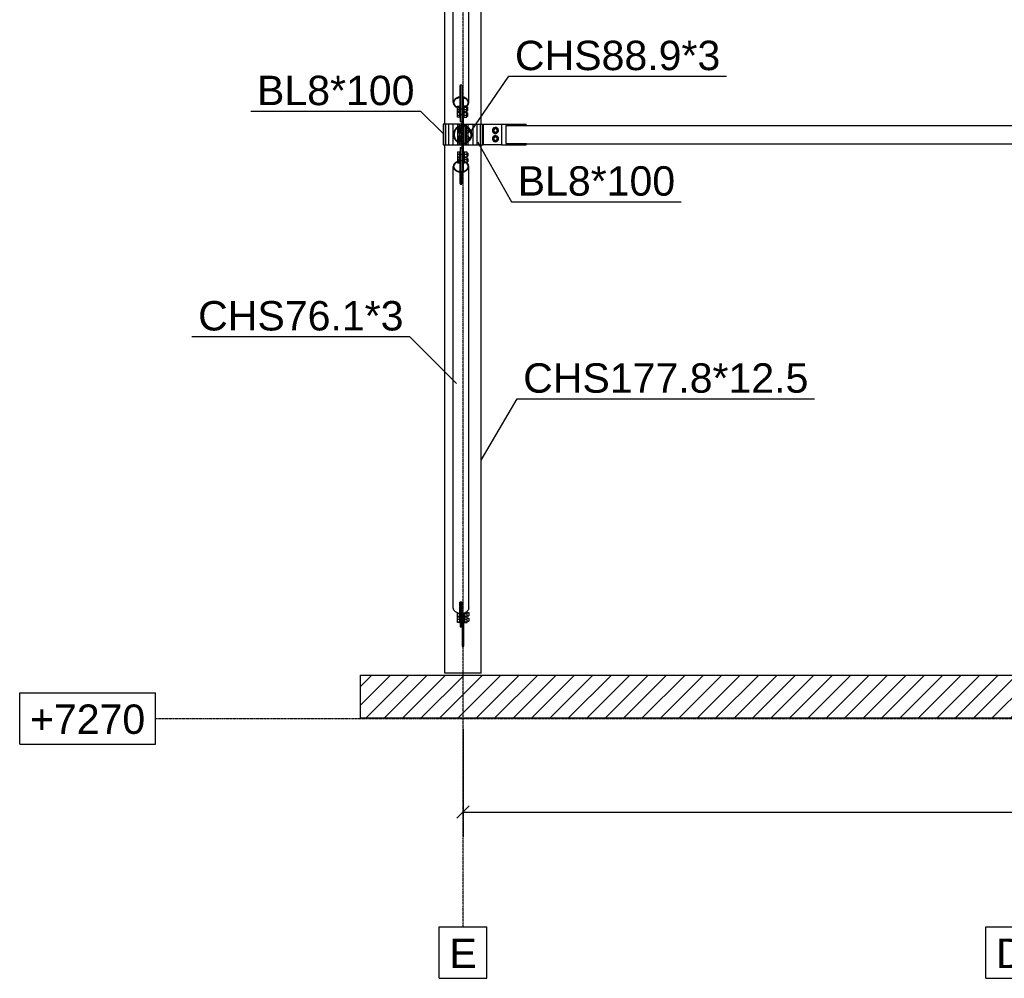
# Model space of a CAD drawing. Header units: millimetres. Extents: x 0 to 142951, y 0 to 27942.
# Tile 54 of 70: x 87151 to 91952, y 372 to 5045. Entities that reach past the tile are written whole.
import ezdxf

# ---------------------------------------------------------------- set-up
doc = ezdxf.new("R2010")
doc.units = ezdxf.units.MM
doc.linetypes.add('DXK_LINE_DOT3', pattern=[5.9187, 2.979, -0.9799, 0.9799, -0.9799])
doc.styles.add('Arial', font='ARIAL.TTF', dxfattribs={"height": 0.2})

# ---------------------------------------------------------------- blocks, each defined once
blk = doc.blocks.new('Part-82211 - 82209')
at = {"color": 7}
for p, q in [((89223.7, 7269.8), (89223.7, 8128.7)), ((89401.5, 7447.6), (89401.5, 8128.7)), ((89401.5, 7248.7), (89401.5, 7376.9)), ((89223.7, 4534.7), (89223.7, 7189.7)), ((89401.5, 4534.7), (89401.5, 7140.7)), ((89223.7, 1859.7), (89223.7, 4434.7)), ((89401.5, 1859.7), (89401.5, 4434.7)), ((89401.5, 1859.7), (89223.7, 1859.7))]:
    blk.add_line(p, q, dxfattribs=at)
blk = doc.blocks.new('Part-82216 - 82209')
at = {"color": 7}
for p, q in [((89288.1, 6817.1), (89297.6, 6818.5)), ((89297.6, 6763.5), (89297.6, 6818.5)), ((89307.6, 6763.5), (89307.6, 6818.5)), ((89307.6, 6818.5), (89317.2, 6817.1)), ((89264.6, 6791.2), (89267.5, 6801.9)), ((89264.6, 4640.4), (89264.6, 6791.2)), ((89267.5, 6801.9), (89275.7, 6811)), ((89275.7, 6811), (89288.1, 6817.1)), ((89317.2, 6817.1), (89329.5, 6811)), ((89329.5, 6811), (89337.8, 6801.9)), ((89337.8, 6801.9), (89340.7, 6791.2)), ((89340.7, 4640.4), (89340.7, 6791.2)), ((89297.6, 6763.5), (89302.6, 6764.2)), ((89302.6, 6764.2), (89307.6, 6763.5)), ((89297.6, 4722.6), (89298.6, 4722.7)), ((89297.6, 4722.6), (89297.6, 4613.2)), ((89297.6, 4720.4), (89298.6, 4720.5)), ((89306.6, 4722.7), (89307.6, 4722.6)), ((89306.6, 4720.5), (89307.6, 4720.4)), ((89307.6, 4722.6), (89307.6, 4662.1)), ((89275.7, 4660.2), (89267.5, 4651.1)), ((89270.2, 4650.2), (89277.8, 4658.6)), ((89288.1, 4666.2), (89275.7, 4660.2)), ((89277.8, 4658.6), (89289.2, 4664.2)), ((89297.6, 4667.6), (89288.1, 4666.2)), ((89289.2, 4664.2), (89297.6, 4665.4)), ((89297.6, 4670.3), (89298.6, 4670.2)), ((89297.6, 4668.1), (89298.6, 4668)), ((89306.6, 4670.2), (89307.6, 4670.3)), ((89306.6, 4668), (89307.6, 4668.1)), ((89317.2, 4666.2), (89307.6, 4667.6)), ((89307.6, 4665.4), (89316, 4664.2)), ((89316, 4664.2), (89327.4, 4658.6)), ((89329.5, 4660.2), (89317.2, 4666.2)), ((89327.4, 4658.6), (89335, 4650.2)), ((89337.8, 4651.1), (89329.5, 4660.2)), ((89267.5, 4651.1), (89264.6, 4640.4)), ((89264.6, 4640.4), (89267.5, 4629.7)), ((89267.5, 4629.7), (89275.7, 4620.6)), ((89267.6, 4640.4), (89270.2, 4650.2)), ((89270.2, 4630.5), (89267.6, 4640.4)), ((89277.8, 4622.2), (89270.2, 4630.5)), ((89275.7, 4620.6), (89288.1, 4614.6)), ((89289.2, 4616.6), (89277.8, 4622.2)), ((89288.1, 4614.6), (89297.6, 4613.2)), ((89297.6, 4615.4), (89289.2, 4616.6)), ((89316, 4616.6), (89314.6, 4616.4)), ((89314.6, 4614.2), (89317.2, 4614.6)), ((89327.4, 4622.2), (89316, 4616.6)), ((89317.2, 4614.6), (89329.5, 4620.6)), ((89335, 4630.5), (89327.4, 4622.2)), ((89329.5, 4620.6), (89337.8, 4629.7)), ((89335, 4650.2), (89337.7, 4640.4)), ((89337.7, 4640.4), (89335, 4630.5)), ((89340.7, 4640.4), (89337.8, 4651.1)), ((89337.8, 4629.7), (89340.7, 4640.4))]:
    blk.add_line(p, q, dxfattribs=at)
blk = doc.blocks.new('Part-82232 - 82209')
h = blk.add_hatch(color=6)
h.paths.add_polyline_path([(89355.1, 4484.7), (89351.7, 4501.7), (89342, 4516.1), (89327.6, 4525.8), (89310.6, 4529.2), (89293.6, 4525.8), (89279.2, 4516.1), (89269.6, 4501.7), (89266.2, 4484.7), (89269.6, 4467.7), (89279.2, 4453.3), (89293.6, 4443.6), (89310.6, 4440.3), (89327.6, 4443.6), (89342, 4453.3), (89351.7, 4467.7)])
h.paths.add_polyline_path([(89339.9, 4455.4), (89326.5, 4446.4), (89310.6, 4443.3), (89294.8, 4446.4), (89281.3, 4455.4), (89272.3, 4468.8), (89269.2, 4484.7), (89272.3, 4500.6), (89281.3, 4514), (89294.8, 4523), (89310.6, 4526.2), (89326.5, 4523), (89339.9, 4514), (89348.9, 4500.6), (89352.1, 4484.7), (89348.9, 4468.8)])
for radius, start, end in [(44.4, 22.5, 202.5), (41.5, 337.5, 157.5), (41.5, 157.5, 337.5), (44.4, 202.5, 22.5)]:
    blk.add_arc((89310.6, 4484.7), radius, start, end)
blk = doc.blocks.new('Part-82233 - 82209')
at = {"color": 7}
for p, q in [((89306.6, 4534.7), (89215.1, 4534.7)), ((89215.1, 4534.7), (89215.1, 4434.7)), ((89218.5, 4434.7), (89218.5, 4534.7)), ((89228.2, 4434.7), (89228.2, 4534.7)), ((89243.7, 4434.7), (89243.7, 4534.7)), ((89263.9, 4434.7), (89263.9, 4534.7)), ((89287.4, 4521.6), (89287.4, 4534.7)), ((89287.4, 4451.3), (89287.4, 4518.1)), ((89295.7, 4526.2), (89295.7, 4534.7)), ((89295.7, 4446.2), (89295.7, 4523.2)), ((89302.6, 4534.7), (89302.6, 4527.6)), ((89302.6, 4444.9), (89302.6, 4524.6)), ((89215.1, 4434.7), (89306.6, 4434.7)), ((89287.4, 4434.7), (89287.4, 4447.8)), ((89295.7, 4434.7), (89295.7, 4443.2)), ((89302.6, 4434.7), (89302.6, 4441.9))]:
    blk.add_line(p, q, dxfattribs=at)
blk = doc.blocks.new('Part-82234 - 82209')
at = {"color": 7}
for p, q in [((89314.6, 4534.7), (89410.1, 4534.7)), ((89322.6, 4534.7), (89322.6, 4526.8)), ((89322.6, 4445.6), (89322.6, 4523.8)), ((89329.6, 4524.5), (89329.6, 4534.7)), ((89329.6, 4448.5), (89329.6, 4520.9)), ((89337.8, 4519), (89337.8, 4534.7)), ((89337.8, 4454), (89337.8, 4515.4)), ((89361.4, 4434.7), (89361.4, 4534.7)), ((89381.5, 4434.7), (89381.5, 4534.7)), ((89397, 4434.7), (89397, 4534.7)), ((89406.8, 4434.7), (89406.8, 4534.7)), ((89410.1, 4534.7), (89410.1, 4434.7)), ((89314.6, 4434.7), (89410.1, 4434.7)), ((89322.6, 4434.7), (89322.6, 4442.6)), ((89329.6, 4434.7), (89329.6, 4444.9)), ((89337.8, 4434.7), (89337.8, 4450.5))]:
    blk.add_line(p, q, dxfattribs=at)
blk = doc.blocks.new('Part-82235 - 82209')
at = {"color": 7}
for p, q in [((89306.6, 4528.4), (89306.6, 4529.2)), ((89306.6, 4444.1), (89306.6, 4525.4)), ((89314.6, 4528.4), (89314.6, 4529.2)), ((89314.6, 4444.1), (89314.6, 4525.4)), ((89306.6, 4440.3), (89306.6, 4441.1)), ((89314.6, 4440.3), (89314.6, 4441.1))]:
    blk.add_line(p, q, dxfattribs=at)
blk = doc.blocks.new('Bolt-82237 - 82209')
at = {"color": 7}
for p, q in [((89289.6, 4516.7), (89299.6, 4516.7)), ((89289.6, 4492.7), (89289.6, 4516.7)), ((89299.6, 4519.7), (89299.6, 4489.7)), ((89299.6, 4519.7), (89302.6, 4519.7)), ((89322.6, 4519.7), (89325.6, 4519.7)), ((89325.6, 4519.7), (89325.6, 4489.7)), ((89325.6, 4516.7), (89335.9, 4516.7)), ((89338.6, 4514.9), (89338.6, 4492.7)), ((89289.6, 4504.7), (89299.6, 4504.7)), ((89299.6, 4492.7), (89289.6, 4492.7)), ((89289.6, 4476.7), (89299.6, 4476.7)), ((89289.6, 4452.7), (89289.6, 4476.7)), ((89299.6, 4489.7), (89302.6, 4489.7)), ((89299.6, 4479.7), (89299.6, 4449.7)), ((89299.6, 4479.7), (89302.6, 4479.7)), ((89322.6, 4489.7), (89325.6, 4489.7)), ((89322.6, 4479.7), (89325.6, 4479.7)), ((89325.6, 4504.7), (89338.6, 4504.7)), ((89325.6, 4492.7), (89338.6, 4492.7)), ((89325.6, 4479.7), (89325.6, 4449.7)), ((89338.6, 4476.7), (89325.6, 4476.7)), ((89338.6, 4512.7), (89340.8, 4512.7)), ((89338.6, 4496.7), (89344.6, 4496.7)), ((89338.6, 4454.5), (89338.6, 4476.7)), ((89338.6, 4472.7), (89344.6, 4472.7)), ((89344.3, 4512.7), (89344.6, 4512.7)), ((89344.6, 4512.3), (89344.6, 4512.7)), ((89344.6, 4507), (89344.6, 4496.7)), ((89344.6, 4472.7), (89344.6, 4462.4)), ((89289.6, 4464.7), (89299.6, 4464.7)), ((89299.6, 4452.7), (89289.6, 4452.7)), ((89299.6, 4449.7), (89302.6, 4449.7)), ((89322.6, 4449.7), (89325.6, 4449.7)), ((89325.6, 4464.7), (89338.6, 4464.7)), ((89325.6, 4452.7), (89335.9, 4452.7)), ((89338.6, 4456.7), (89340.8, 4456.7)), ((89344.3, 4456.7), (89344.6, 4456.7)), ((89344.6, 4456.7), (89344.6, 4457.1))]:
    blk.add_line(p, q, dxfattribs=at)
blk = doc.blocks.new('Bolt-82238 - 82209')
at = {"color": 7}
for p, q in [((89293.6, 4516.7), (89303.6, 4516.7)), ((89293.6, 4492.7), (89293.6, 4516.7)), ((89303.6, 4519.7), (89303.6, 4489.7)), ((89303.6, 4519.7), (89306.6, 4519.7)), ((89322.6, 4519.7), (89325.6, 4519.7)), ((89325.6, 4519.7), (89325.6, 4489.7)), ((89325.6, 4516.7), (89335.9, 4516.7)), ((89338.6, 4514.9), (89338.6, 4492.7)), ((89293.6, 4504.7), (89303.6, 4504.7)), ((89303.6, 4492.7), (89293.6, 4492.7)), ((89293.6, 4476.7), (89303.6, 4476.7)), ((89293.6, 4452.7), (89293.6, 4476.7)), ((89303.6, 4489.7), (89306.6, 4489.7)), ((89303.6, 4479.7), (89303.6, 4449.7)), ((89303.6, 4479.7), (89306.6, 4479.7)), ((89322.6, 4489.7), (89325.6, 4489.7)), ((89322.6, 4479.7), (89325.6, 4479.7)), ((89325.6, 4504.7), (89338.6, 4504.7)), ((89325.6, 4492.7), (89338.6, 4492.7)), ((89325.6, 4479.7), (89325.6, 4449.7)), ((89338.6, 4476.7), (89325.6, 4476.7)), ((89338.6, 4512.7), (89340.8, 4512.7)), ((89338.6, 4496.7), (89343.6, 4496.7)), ((89338.6, 4454.5), (89338.6, 4476.7)), ((89338.6, 4472.7), (89343.6, 4472.7)), ((89343.6, 4508.5), (89343.6, 4496.7)), ((89343.6, 4472.7), (89343.6, 4460.9)), ((89293.6, 4464.7), (89303.6, 4464.7)), ((89303.6, 4452.7), (89293.6, 4452.7)), ((89303.6, 4449.7), (89306.6, 4449.7)), ((89322.6, 4449.7), (89325.6, 4449.7)), ((89325.6, 4464.7), (89338.6, 4464.7)), ((89325.6, 4452.7), (89335.9, 4452.7)), ((89338.6, 4456.7), (89340.8, 4456.7))]:
    blk.add_line(p, q, dxfattribs=at)
blk = doc.blocks.new('Part-82239 - 82209')
at = {"color": 7}
for p, q in [((89520.5, 4528.3), (89621.5, 4528.3)), ((89520.5, 4528.3), (89520.5, 4441.2)), ((89621.5, 4529.2), (95003.7, 4529.2)), ((89621.5, 4528.3), (89621.5, 4529.2)), ((95003.7, 4528.3), (95003.7, 4529.2)), ((95003.7, 4528.3), (95104.7, 4528.3)), ((95104.7, 4528.3), (95104.7, 4441.2)), ((89520.5, 4441.2), (89621.5, 4441.2)), ((89621.5, 4440.3), (89621.5, 4441.2)), ((89621.5, 4440.3), (95003.7, 4440.3)), ((95003.7, 4441.2), (95104.7, 4441.2)), ((95003.7, 4440.3), (95003.7, 4441.2))]:
    blk.add_line(p, q, dxfattribs=at)
blk = doc.blocks.new('Part-82241 - 82209')
at = {"color": 7}
for p, q in [((89410.6, 4434.7), (89410.6, 4534.7)), ((89410.6, 4534.7), (89500.5, 4534.7)), ((89500.5, 4534.7), (89500.5, 4434.7)), ((89500.5, 4434.7), (89410.6, 4434.7))]:
    blk.add_line(p, q, dxfattribs=at)
blk = doc.blocks.new('Part-82242 - 82209')
at = {"color": 7}
for p, q in [((89500.5, 4534.7), (89620.5, 4534.7)), ((89620.5, 4528.3), (89620.5, 4534.7)), ((89500.5, 4434.7), (89620.5, 4434.7)), ((89620.5, 4434.7), (89620.5, 4441.2))]:
    blk.add_line(p, q, dxfattribs=at)
blk = doc.blocks.new('Bolt-82243 - 82209')
at = {"color": 7}
for p, q in [((89470.5, 4518.6), (89458.5, 4511.6)), ((89482.5, 4511.6), (89470.5, 4518.6)), ((89458.5, 4511.6), (89458.5, 4497.8)), ((89458.5, 4497.8), (89470.5, 4490.9)), ((89470.5, 4478.6), (89458.5, 4471.6)), ((89458.5, 4471.6), (89458.5, 4457.8)), ((89470.5, 4490.9), (89482.5, 4497.8)), ((89482.5, 4471.6), (89470.5, 4478.6)), ((89482.5, 4497.8), (89482.5, 4511.6)), ((89482.5, 4457.8), (89482.5, 4471.6)), ((89458.5, 4457.8), (89470.5, 4450.9)), ((89470.5, 4450.9), (89482.5, 4457.8))]:
    blk.add_line(p, q, dxfattribs=at)
for centre, radius, start, end in [((89470.5, 4504.7), 15, 120, 300), ((89470.5, 4504.7), 15, 300, 120), ((89470.5, 4464.7), 15, 120, 300), ((89470.5, 4504.7), 8, 120, 300), ((89470.5, 4464.7), 8, 120, 300), ((89470.5, 4464.7), 15, 300, 120), ((89470.5, 4504.7), 8, 300, 120), ((89470.5, 4464.7), 8, 300, 120)]:
    blk.add_arc(centre, radius, start, end, dxfattribs=at)
blk = doc.blocks.new('Part-82244 - 82209')
at = {"color": 7}
for p, q in [((89267.5, 4339.7), (89264.6, 4329)), ((89264.6, 2178.2), (89264.6, 4329)), ((89264.6, 4329), (89267.5, 4318.3)), ((89275.7, 4348.8), (89267.5, 4339.7)), ((89267.6, 4329), (89270.2, 4338.9)), ((89270.2, 4319.2), (89267.6, 4329)), ((89270.2, 4338.9), (89277.8, 4347.2)), ((89288.1, 4354.9), (89275.7, 4348.8)), ((89277.8, 4347.2), (89289.2, 4352.8)), ((89297.6, 4356.3), (89288.1, 4354.9)), ((89289.2, 4352.8), (89297.6, 4354.1)), ((89297.6, 4356.3), (89297.6, 4246.9)), ((89317.2, 4354.9), (89314.6, 4355.2)), ((89314.6, 4353), (89316, 4352.8)), ((89316, 4352.8), (89327.4, 4347.2)), ((89329.5, 4348.8), (89317.2, 4354.9)), ((89327.4, 4347.2), (89335, 4338.9)), ((89337.8, 4339.7), (89329.5, 4348.8)), ((89335, 4338.9), (89337.7, 4329)), ((89337.7, 4329), (89335, 4319.2)), ((89340.7, 4329), (89337.8, 4339.7)), ((89337.8, 4318.3), (89340.7, 4329)), ((89340.7, 2178.2), (89340.7, 4329)), ((89267.5, 4318.3), (89275.7, 4309.3)), ((89277.8, 4310.8), (89270.2, 4319.2)), ((89275.7, 4309.3), (89288.1, 4303.2)), ((89289.2, 4305.2), (89277.8, 4310.8)), ((89288.1, 4303.2), (89297.6, 4301.8)), ((89297.6, 4304), (89289.2, 4305.2)), ((89297.6, 4301.3), (89298.6, 4301.4)), ((89297.6, 4299.1), (89298.6, 4299.2)), ((89306.6, 4301.4), (89307.6, 4301.3)), ((89306.6, 4299.2), (89307.6, 4299.1)), ((89307.6, 4307.3), (89307.6, 4246.9)), ((89316, 4305.2), (89307.6, 4304)), ((89307.6, 4301.8), (89317.2, 4303.2)), ((89327.4, 4310.8), (89316, 4305.2)), ((89317.2, 4303.2), (89329.5, 4309.3)), ((89335, 4319.2), (89327.4, 4310.8)), ((89329.5, 4309.3), (89337.8, 4318.3)), ((89297.6, 4249.1), (89298.6, 4248.9)), ((89297.6, 4246.9), (89298.6, 4246.7)), ((89306.6, 4248.9), (89307.6, 4249.1)), ((89306.6, 4246.7), (89307.6, 4246.9)), ((89267.5, 2167.5), (89264.6, 2178.2)), ((89275.7, 2158.4), (89267.5, 2167.5)), ((89297.6, 2151), (89297.6, 2205.9)), ((89302.6, 2205.2), (89297.6, 2205.9)), ((89307.6, 2205.9), (89302.6, 2205.2)), ((89307.6, 2151), (89307.6, 2205.9)), ((89337.8, 2167.5), (89329.5, 2158.4)), ((89340.7, 2178.2), (89337.8, 2167.5)), ((89288.1, 2152.4), (89275.7, 2158.4)), ((89297.6, 2151), (89288.1, 2152.4)), ((89317.2, 2152.4), (89307.6, 2151)), ((89329.5, 2158.4), (89317.2, 2152.4))]:
    blk.add_line(p, q, dxfattribs=at)
blk = doc.blocks.new('Part-82245 - 82209')
at = {"color": 7}
for p, q in [((89308.6, 2151.1), (89308.6, 1990.7)), ((89308.6, 2135.7), (89316.6, 2135.7)), ((89316.6, 1990.7), (89316.6, 2152.3)), ((89308.6, 1990.7), (89316.6, 1990.7))]:
    blk.add_line(p, q, dxfattribs=at)
blk = doc.blocks.new('Part-82246 - 82209')
at = {"color": 7}
for p, q in [((89298.6, 2205.8), (89298.6, 2085.5)), ((89306.6, 2200.9), (89298.6, 2200.9)), ((89306.6, 2085.5), (89306.6, 2205.8)), ((89298.6, 2085.5), (89306.6, 2085.5))]:
    blk.add_line(p, q, dxfattribs=at)
blk = doc.blocks.new('Bolt-82247 - 82209')
at = {"color": 7}
for p, q in [((89297.6, 2162.3), (89298.6, 2162.3)), ((89332.6, 2160.9), (89331.8, 2160.9)), ((89332.6, 2134.4), (89332.6, 2160.9)), ((89285.6, 2134.4), (89285.6, 2153.6)), ((89285.6, 2150.7), (89295.6, 2150.7)), ((89285.6, 2137.5), (89295.6, 2137.5)), ((89295.6, 2134.4), (89285.6, 2134.4)), ((89285.6, 2133.7), (89295.6, 2133.7)), ((89285.6, 2107.3), (89285.6, 2133.7)), ((89285.6, 2123.6), (89295.6, 2123.6)), ((89295.6, 2151.3), (89295.6, 2105.9)), ((89295.6, 2133), (89298.6, 2133)), ((89306.6, 2155.4), (89307.6, 2155.4)), ((89306.6, 2139.8), (89308.6, 2139.8)), ((89306.6, 2128.3), (89308.6, 2128.3)), ((89306.6, 2112.7), (89308.6, 2112.7)), ((89316.6, 2133), (89319.6, 2133)), ((89319.6, 2153.6), (89319.6, 2105.9)), ((89319.6, 2150.7), (89332.6, 2150.7)), ((89319.6, 2137.5), (89332.6, 2137.5)), ((89319.6, 2134.4), (89332.6, 2134.4)), ((89332.6, 2133.7), (89319.6, 2133.7)), ((89319.6, 2123.6), (89332.6, 2123.6)), ((89332.6, 2155.4), (89340.6, 2155.4)), ((89332.6, 2139.8), (89340.6, 2139.8)), ((89332.6, 2107.3), (89332.6, 2133.7)), ((89332.6, 2128.3), (89340.6, 2128.3)), ((89332.6, 2112.7), (89340.6, 2112.7)), ((89340.6, 2155.4), (89340.6, 2139.8)), ((89340.6, 2128.3), (89340.6, 2112.7)), ((89285.6, 2110.3), (89295.6, 2110.3)), ((89295.6, 2107.3), (89285.6, 2107.3)), ((89295.6, 2105.9), (89298.6, 2105.9)), ((89316.6, 2105.9), (89319.6, 2105.9)), ((89319.6, 2110.3), (89332.6, 2110.3)), ((89319.6, 2107.3), (89332.6, 2107.3))]:
    blk.add_line(p, q, dxfattribs=at)
blk = doc.blocks.new('Part-82248 - 82209')
blk.add_hatch(color=6).paths.add_polyline_path([(89314.6, 4662.1), (89306.6, 4662.1), (89306.6, 4529.2), (89314.6, 4529.2)])
for p, q in [((89314.6, 4662.1), (89306.6, 4662.1)), ((89306.6, 4662.1), (89306.6, 4529.2)), ((89314.6, 4529.2), (89314.6, 4662.1)), ((89306.6, 4529.2), (89314.6, 4529.2))]:
    blk.add_line(p, q)
blk = doc.blocks.new('Part-82249 - 82209')
at = {"color": 7}
for p, q in [((89298.6, 4726.3), (89298.6, 4547.7)), ((89298.6, 4726.3), (89306.6, 4726.3)), ((89306.6, 4726.3), (89306.6, 4662.1)), ((89298.6, 4610.9), (89306.6, 4610.9)), ((89298.6, 4582.6), (89306.6, 4582.6)), ((89298.6, 4548.9), (89306.6, 4548.9)), ((89298.6, 4547.7), (89306.6, 4547.7))]:
    blk.add_line(p, q, dxfattribs=at)
blk = doc.blocks.new('Bolt-82250 - 82209')
at = {"color": 7}
for p, q in [((89285.6, 4623.1), (89295.6, 4623.1)), ((89285.6, 4596.6), (89285.6, 4623.1)), ((89285.6, 4620), (89295.6, 4620)), ((89295.6, 4624.5), (89295.6, 4568.1)), ((89295.6, 4624.5), (89298.6, 4624.5)), ((89314.6, 4624.5), (89317.6, 4624.5)), ((89317.6, 4568.4), (89317.6, 4624.5)), ((89330.6, 4623.1), (89317.6, 4623.1)), ((89317.6, 4620), (89330.6, 4620)), ((89330.6, 4596.6), (89330.6, 4623.1)), ((89330.6, 4617.7), (89335.6, 4617.7)), ((89335.6, 4602.2), (89335.6, 4617.7)), ((89285.6, 4606.8), (89295.6, 4606.8)), ((89295.6, 4596.6), (89285.6, 4596.6)), ((89285.6, 4595.9), (89295.6, 4595.9)), ((89285.6, 4569.5), (89285.6, 4595.9)), ((89285.6, 4592.9), (89295.6, 4592.9)), ((89285.6, 4579.7), (89295.6, 4579.7)), ((89295.6, 4569.5), (89285.6, 4569.5)), ((89295.6, 4597.3), (89298.6, 4597.3)), ((89295.6, 4568.1), (89298.6, 4568.1)), ((89314.6, 4597.3), (89317.6, 4597.3)), ((89314.6, 4568.1), (89317.6, 4568.1)), ((89317.6, 4606.8), (89330.6, 4606.8)), ((89317.6, 4596.6), (89330.6, 4596.6)), ((89330.6, 4595.9), (89317.6, 4595.9)), ((89317.6, 4592.9), (89330.6, 4592.9)), ((89317.6, 4579.7), (89330.6, 4579.7)), ((89317.6, 4569.5), (89330.6, 4569.5)), ((89317.6, 4568.1), (89317.6, 4568.4)), ((89330.6, 4602), (89335.6, 4602)), ((89330.6, 4569.5), (89330.6, 4595.9)), ((89330.6, 4590.5), (89335.6, 4590.5)), ((89330.6, 4574.9), (89335.6, 4574.9)), ((89335.6, 4602), (89335.6, 4602.2)), ((89335.6, 4575.1), (89335.6, 4590.5)), ((89335.6, 4574.9), (89335.6, 4575.1))]:
    blk.add_line(p, q, dxfattribs=at)
blk = doc.blocks.new('Part-82251 - 82209')
at = {"color": 7}
for p, q in [((89298.6, 4421.7), (89298.6, 4243.2)), ((89298.6, 4421.7), (89306.6, 4421.7)), ((89298.6, 4420.6), (89306.6, 4420.6)), ((89298.6, 4386.8), (89306.6, 4386.8)), ((89298.6, 4358.5), (89306.6, 4358.5)), ((89306.6, 4243.2), (89306.6, 4307.3)), ((89298.6, 4243.2), (89306.6, 4243.2))]:
    blk.add_line(p, q, dxfattribs=at)
blk = doc.blocks.new('Part-82252 - 82209')
blk.add_hatch(color=6).paths.add_polyline_path([(89314.6, 4440.3), (89306.6, 4440.3), (89306.6, 4307.3), (89314.6, 4307.3)])
for p, q in [((89314.6, 4440.3), (89306.6, 4440.3)), ((89306.6, 4440.3), (89306.6, 4307.3)), ((89314.6, 4307.3), (89314.6, 4440.3)), ((89306.6, 4307.3), (89314.6, 4307.3))]:
    blk.add_line(p, q)
blk = doc.blocks.new('Bolt-82305 - 82209')
at = {"color": 7}
for p, q in [((89285.6, 4399.9), (89295.6, 4399.9)), ((89285.6, 4399.9), (89285.6, 4373.5)), ((89285.6, 4389.8), (89295.6, 4389.8)), ((89285.6, 4376.5), (89295.6, 4376.5)), ((89285.6, 4373.5), (89295.6, 4373.5)), ((89285.6, 4372.8), (89295.6, 4372.8)), ((89285.6, 4372.8), (89285.6, 4346.3)), ((89295.6, 4401.3), (89295.6, 4344.9)), ((89295.6, 4401.3), (89298.6, 4401.3)), ((89295.6, 4372.1), (89298.6, 4372.1)), ((89314.6, 4401.3), (89317.6, 4401.3)), ((89314.6, 4372.1), (89317.6, 4372.1)), ((89317.6, 4401.3), (89317.6, 4344.9)), ((89317.6, 4399.9), (89330.6, 4399.9)), ((89317.6, 4389.8), (89330.6, 4389.8)), ((89317.6, 4376.5), (89330.6, 4376.5)), ((89330.6, 4373.5), (89317.6, 4373.5)), ((89317.6, 4372.8), (89330.6, 4372.8)), ((89330.6, 4399.9), (89330.6, 4373.5)), ((89330.6, 4394.5), (89335.6, 4394.5)), ((89330.6, 4378.9), (89335.6, 4378.9)), ((89330.6, 4372.8), (89330.6, 4346.3)), ((89335.6, 4394.5), (89335.6, 4378.9)), ((89285.6, 4362.6), (89295.6, 4362.6)), ((89285.6, 4349.4), (89295.6, 4349.4)), ((89285.6, 4346.3), (89295.6, 4346.3)), ((89295.6, 4344.9), (89298.6, 4344.9)), ((89314.6, 4344.9), (89317.6, 4344.9)), ((89317.6, 4362.6), (89330.6, 4362.6)), ((89317.6, 4349.4), (89330.6, 4349.4)), ((89330.6, 4346.3), (89317.6, 4346.3)), ((89330.6, 4367.4), (89335.6, 4367.4)), ((89330.6, 4351.8), (89335.6, 4351.8)), ((89335.6, 4367.4), (89335.6, 4351.8))]:
    blk.add_line(p, q, dxfattribs=at)
blk = doc.blocks.new('GridLine-82407 - 82209')
at = {"color": 6}
for p, q in [((89195.9, 9401.2), (89429.3, 9401.2)), ((89195.9, 9151.2), (89195.9, 9401.2)), ((89429.3, 9151.2), (89429.3, 9401.2)), ((89195.9, 9151.2), (89429.3, 9151.2)), ((89195.9, 622.5), (89429.3, 622.5)), ((89195.9, 372.5), (89195.9, 622.5)), ((89429.3, 372.5), (89429.3, 622.5)), ((89195.9, 372.5), (89429.3, 372.5))]:
    blk.add_line(p, q, dxfattribs=at)
at = {"color": 6, "linetype": 'DXK_LINE_DOT3'}
blk.add_line((89312.6, 622.5), (89312.6, 9151.2), dxfattribs=at)
at = {"color": 7, "style": 'Arial'}
for p in [(89245.9, 9201.2), (89245.9, 422.5)]:
    blk.add_text('E', height=143.3, dxfattribs=at).set_placement(p)
blk = doc.blocks.new('GridLine-82408 - 82209')
at = {"color": 6}
for p, q in [((91861.3, 9401.2), (92143.9, 9401.2)), ((91861.3, 9151.2), (91861.3, 9401.2)), ((92143.9, 9151.2), (92143.9, 9401.2)), ((91861.3, 9151.2), (92143.9, 9151.2)), ((91861.3, 622.5), (92143.9, 622.5)), ((91861.3, 372.5), (91861.3, 622.5)), ((92143.9, 372.5), (92143.9, 622.5)), ((91861.3, 372.5), (92143.9, 372.5))]:
    blk.add_line(p, q, dxfattribs=at)
at = {"color": 6, "linetype": 'DXK_LINE_DOT3'}
blk.add_line((92002.6, 622.5), (92002.6, 9151.2), dxfattribs=at)
at = {"color": 7, "style": 'Arial'}
for p in [(91911.3, 9201.2), (91911.3, 422.5)]:
    blk.add_text("D'", height=143.26, dxfattribs=at).set_placement(p)
blk = doc.blocks.new('GridLine-82414 - 82209')
at = {"color": 6}
for p, q in [((87150.8, 1763.7), (87812.6, 1763.7)), ((87150.8, 1513.7), (87150.8, 1763.7)), ((87812.6, 1513.7), (87812.6, 1763.7)), ((87150.8, 1513.7), (87812.6, 1513.7))]:
    blk.add_line(p, q, dxfattribs=at)
at = {"color": 6, "linetype": 'DXK_LINE_DOT3'}
blk.add_line((87812.6, 1638.7), (114812.6, 1638.7), dxfattribs=at)
at = {"color": 7, "style": 'Arial'}
blk.add_text('+7270', height=143.26, dxfattribs=at).set_placement((87200.8, 1563.7))
blk = doc.blocks.new('Part-84722 - 82209')
h = blk.add_hatch()
h.set_pattern_fill('ANSI31', color=6, scale=20, style=0)
h.paths.add_polyline_path([(113812.6, 1849.7), (88812.6, 1849.7), (88812.6, 1639.7), (113812.6, 1639.7)])
for p, q in [((88812.6, 1849.7), (113812.6, 1849.7)), ((88812.6, 1639.7), (88812.6, 1849.7)), ((113812.6, 1639.7), (88812.6, 1639.7))]:
    blk.add_line(p, q)
blk = doc.blocks.new('StraightDimension-84774 - 82209')
at = {"color": 174}
for p, q in [((89312.6, 1588.7), (89312.6, 1062.5)), ((89342.6, 1212.5), (89282.6, 1152.5)), ((89312.6, 1182.5), (95312.6, 1182.5))]:
    blk.add_line(p, q, dxfattribs=at)
blk = doc.blocks.new('Mark-82447 - 82209')
at = {"color": 136}
for p, q in [((89382.6, 4448.9), (89548.9, 4157)), ((89548.9, 4157), (90376.5, 4157))]:
    blk.add_line(p, q, dxfattribs=at)
at = {"color": 30, "style": 'Arial'}
blk.add_text('BL8*100', height=143.26, dxfattribs=at).set_placement((89578.9, 4187))
blk = doc.blocks.new('Mark-82437 - 82209')
at = {"color": 136}
for p, q in [((89401, 2898), (89575.7, 3196.6)), ((89575.7, 3196.6), (91025.8, 3196.6))]:
    blk.add_line(p, q, dxfattribs=at)
at = {"color": 96, "style": 'Arial'}
blk.add_text('CHS177.8*12.5', height=143.262, dxfattribs=at).set_placement((89605.7, 3226.6))
blk = doc.blocks.new('Mark-82445 - 82209')
at = {"color": 136}
for p, q in [((89351.7, 4501.7), (89535.5, 4768.7)), ((89535.5, 4768.7), (90596.3, 4768.7))]:
    blk.add_line(p, q, dxfattribs=at)
at = {"color": 30, "style": 'Arial'}
blk.add_text('CHS88.9*3', height=143.26, dxfattribs=at).set_placement((89565.5, 4798.7))
blk = doc.blocks.new('Mark-82446 - 82209')
at = {"color": 136}
for p in [(88277.9, 4598.1), (89216.8, 4488)]:
    blk.add_line(p, (89105.5, 4598.1), dxfattribs=at)
at = {"color": 30, "style": 'Arial'}
blk.add_text('BL8*100', height=143.26, dxfattribs=at).set_placement((88307.9, 4628.1))
blk = doc.blocks.new('Mark-82452 - 82209')
at = {"color": 136}
for p in [(87990.9, 3499.9), (89281.1, 3272.2)]:
    blk.add_line(p, (89051.7, 3499.9), dxfattribs=at)
at = {"color": 30, "style": 'Arial'}
blk.add_text('CHS76.1*3', height=143.26, dxfattribs=at).set_placement((88020.9, 3529.9))

msp = doc.modelspace()

# ---------------------------------------------------------------- block references
for name in ['GridLine-82407 - 82209', 'GridLine-82408 - 82209', 'Part-82211 - 82209', 'Part-82216 - 82209', 'Mark-82445 - 82209', 'Mark-82446 - 82209', 'Part-82249 - 82209', 'Part-82248 - 82209', 'Bolt-82250 - 82209', 'Part-82233 - 82209', 'Part-82232 - 82209', 'Bolt-82237 - 82209', 'Bolt-82238 - 82209', 'Part-82235 - 82209', 'Part-82234 - 82209', 'Part-82241 - 82209', 'Bolt-82243 - 82209', 'Part-82242 - 82209', 'Part-82239 - 82209', 'Part-82251 - 82209', 'Part-82252 - 82209', 'Mark-82447 - 82209', 'Bolt-82305 - 82209', 'Part-82244 - 82209', 'Mark-82452 - 82209', 'Mark-82437 - 82209', 'Bolt-82247 - 82209', 'Part-82246 - 82209', 'Part-82245 - 82209', 'Part-84722 - 82209', 'GridLine-82414 - 82209', 'StraightDimension-84774 - 82209']:
    msp.add_blockref(name, (0, 0))

doc.saveas('drawing.dxf')
